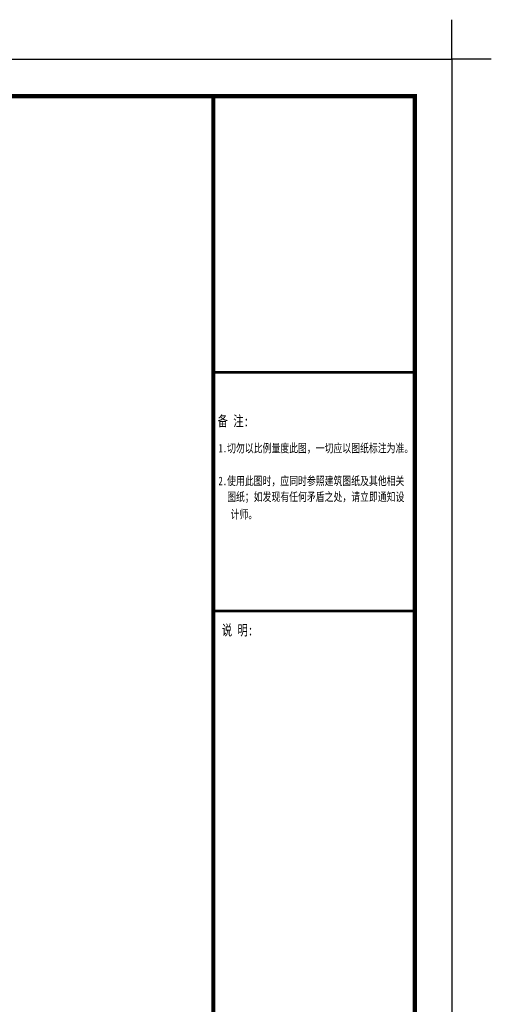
# Model space of a CAD drawing. Header units: millimetres. Extents: x -539149 to -534375, y 505028 to 505469.
# Tile 135 of 135: x -534502 to -534375, y 505205 to 505469. Entities that reach past the tile are written whole.
import ezdxf

# ---------------------------------------------------------------- set-up
doc = ezdxf.new("R2010")
doc.units = ezdxf.units.MM
doc.header["$LTSCALE"] = 10
doc.layers.add('A-建筑-窗户', color=4, linetype='Continuous')
doc.layers.add('A2图框$0$E-图框', color=100, linetype='Continuous')
doc.layers.add('A-批量打印图层', color=251, linetype='Continuous', plot=False)
doc.layers.add('A2图框$0$图框外线', color=1, linetype='Continuous', plot=False)
doc.styles.add('A2图框$0$宋体', font='txt', dxfattribs={"width": 0.75})

# ---------------------------------------------------------------- blocks, each defined once
blk = doc.blocks.new('A2图框')
at = {"layer": 'A2图框$0$E-图框', "color": 4, "const_width": 1.13}
blk.add_lwpolyline([(-363.4, 295.3), (209.38, 295.3), (209.38, -104.9), (-363.4, -104.9)], close=True, dxfattribs=at)
at = {"layer": 'A2图框$0$E-图框', "color": 4}
for points, const_width in [([(155.38, 295.3), (155.38, -104.9)], 1.13), ([(155.38, 221.23), (209.38, 221.23)], 0.707), ([(155.38, 157.24), (209.38, 157.24)], 0.707)]:
    blk.add_lwpolyline(points, dxfattribs=dict(at, const_width=const_width))
at = {"layer": 'A2图框$0$图框外线', "color": 1}
blk.add_lwpolyline([(229.89, 305.2), (219.28, 305.2), (219.28, 315.8)], dxfattribs=at)
blk.add_lwpolyline([(-374.72, 305.2), (219.28, 305.2), (219.28, -114.8), (-374.72, -114.8)], close=True, dxfattribs=at)
blk.add_lwpolyline([(-374.72, 305.2), (219.28, 305.2), (219.28, -114.8), (-374.72, -114.8)], close=True, dxfattribs=at)
blk.add_lwpolyline([(-374.72, 305.2), (219.28, 305.2), (219.28, -114.8), (-374.72, -114.8)], close=True, dxfattribs=at)
at = {"layer": 'A2图框$0$E-图框', "color": 4, "linetype": 'Continuous', "style": 'A2图框$0$宋体', "width": 0.75}
for s, height, p in [('备 注:', 2.828, (156.54, 206.76)), ('1.切勿以比例量度此图，一切应以图纸标注为准。', 2.2626, (156.77, 199.76)), ('2.使用此图时，应同时参照建筑图纸及其他相关', 2.2626, (156.77, 190.97)), ('  图纸；如发现有任何矛盾之处，请立即通知设', 2.2626, (156.77, 186.71)), ('计师。', 2.263, (160.02, 182)), ('说 明:', 2.828, (157.67, 150.68))]:
    blk.add_text(s, height=height, dxfattribs=at).set_placement(p)

msp = doc.modelspace()

# ---------------------------------------------------------------- linework, layer by layer
at = {"layer": 'A-批量打印图层'}
msp.add_lwpolyline([(-534979.961, 505458.51), (-534385.961, 505458.51), (-534385.961, 505038.51), (-534979.961, 505038.51)], close=True, dxfattribs=at)

# ---------------------------------------------------------------- block references
at = {"layer": 'A-建筑-窗户', "ltscale": 0.5}
msp.add_blockref('A2图框', (-534605.245, 505153.313), dxfattribs=at)

doc.saveas('drawing.dxf')
